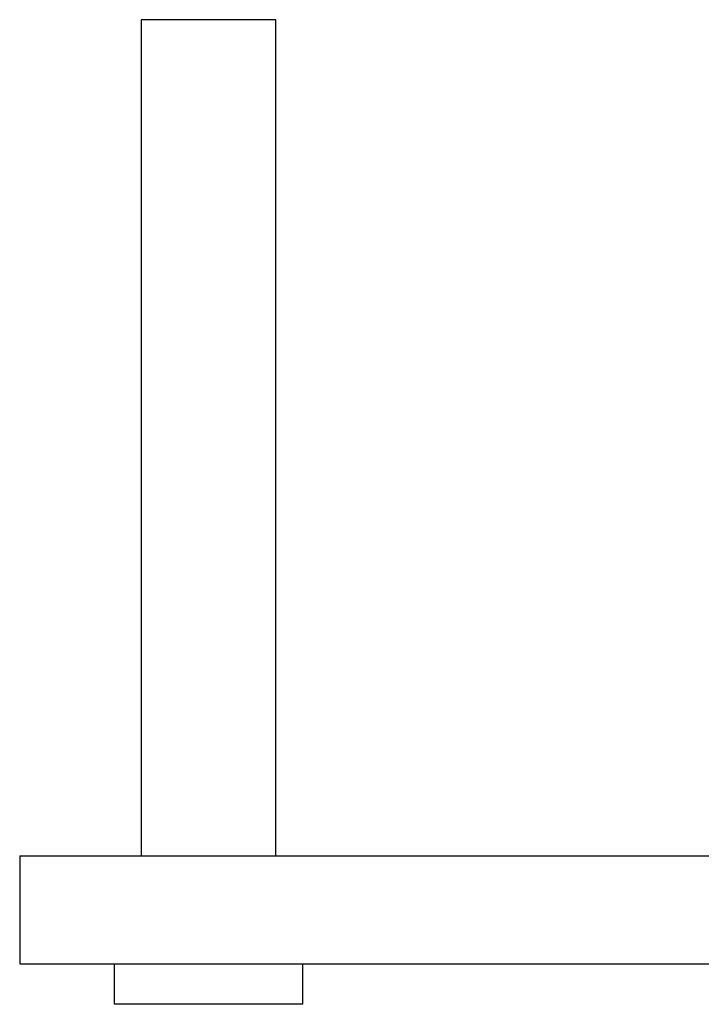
# Model space of a CAD drawing. Header units: millimetres. Extents: x -2174 to -916, y -1210 to 162.
# Tile 2 of 5: x -1956 to -1931, y -450 to -413. Entities that reach past the tile are written whole.
import ezdxf

# ---------------------------------------------------------------- set-up
doc = ezdxf.new("R2010")
doc.units = ezdxf.units.MM
doc.header["$LTSCALE"] = 10
doc.layers.add('HALFEN', color=2, linetype='Continuous')

msp = doc.modelspace()

# ---------------------------------------------------------------- linework, layer by layer
at = {"layer": 'HALFEN'}
for p, q in [((-1951.847, -413.303), (-1951.847, -444.303)), ((-1946.847, -413.303), (-1951.847, -413.303)), ((-1946.847, -444.303), (-1946.847, -413.303)), ((-1956.347, -444.303), (-1928.347, -444.303)), ((-1956.347, -444.303), (-1956.347, -448.303)), ((-1956.347, -448.303), (-1928.347, -448.303)), ((-1952.847, -448.303), (-1952.847, -449.803)), ((-1945.847, -449.803), (-1945.847, -448.303)), ((-1945.847, -449.803), (-1952.847, -449.803))]:
    msp.add_line(p, q, dxfattribs=at)

doc.saveas('drawing.dxf')
